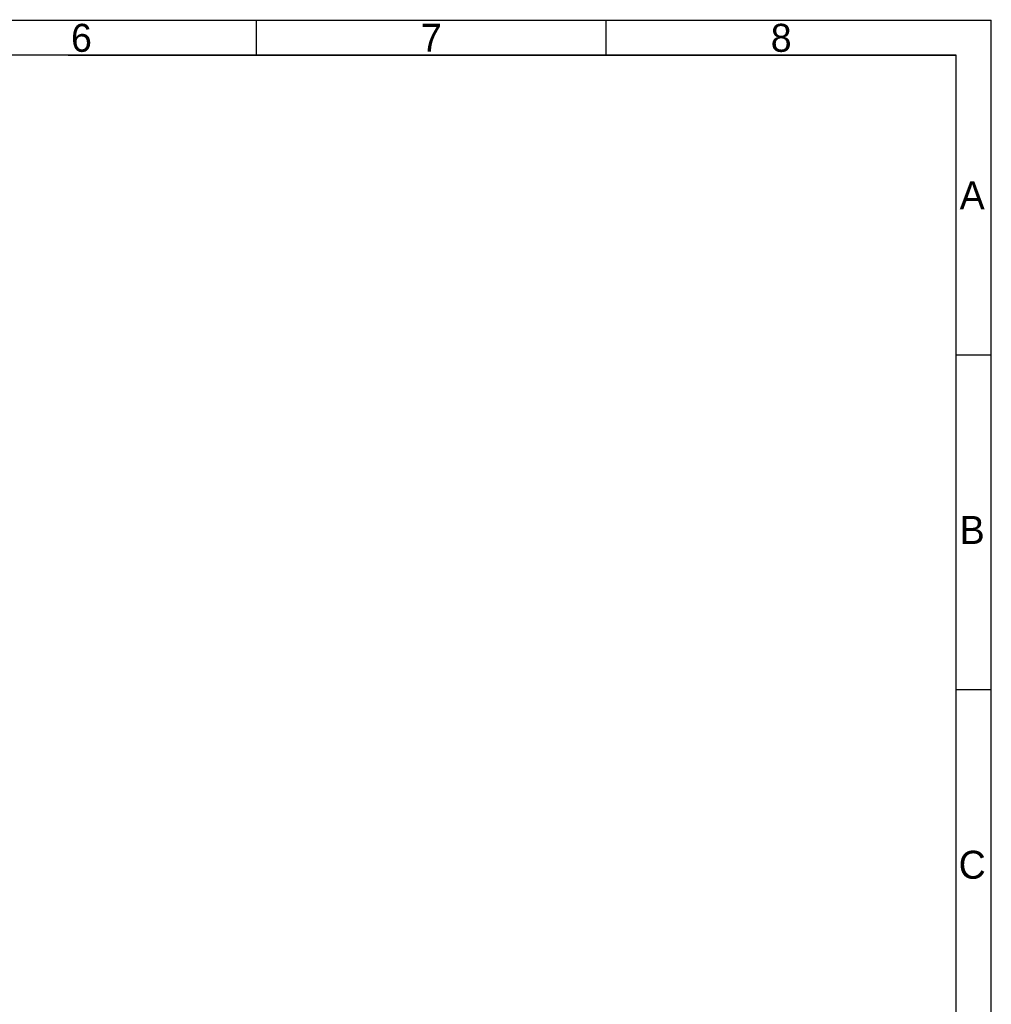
# Model space of a CAD drawing. Header units: millimetres. Extents: x 581 to 1163, y 50 to 457.
# Tile 29 of 29: x 966 to 1163, y 258 to 457. Entities that reach past the tile are written whole.
import ezdxf
from ezdxf.enums import TextEntityAlignment as Align

# ---------------------------------------------------------------- set-up
doc = ezdxf.new("R2010")
doc.units = ezdxf.units.MM
doc.header["$LTSCALE"] = 30.734
doc.layers.add('图框层', color=7, linetype='CONTINUOUS')
doc.styles.add('3', font='txt')

msp = doc.modelspace()

# ---------------------------------------------------------------- linework, layer by layer
at = {"layer": '图框层', "color": 0}
for p, q in [((581.278, 457.405), (1163.442, 457.405)), ((1014.331, 450.264), (1014.331, 457.405)), ((1085.316, 450.264), (1085.316, 457.405)), ((1163.442, 49.864), (1163.442, 457.405)), ((1156.301, 450.264), (588.419, 450.264)), ((976.141, 450.264), (1156.301, 450.264)), ((1156.301, 57.006), (1156.301, 450.264))]:
    msp.add_line(p, q, dxfattribs=at)
at = {"layer": '图框层'}
for p, q in [((1156.301, 389.482), (1163.442, 389.482)), ((1156.301, 321.558), (1163.442, 321.558))]:
    msp.add_line(p, q, dxfattribs=at)

# ---------------------------------------------------------------- texts
at = {"layer": '图框层', "color": 0, "style": '3'}
for s, p in [('6', (978.838, 453.813)), ('7', (1049.823, 453.813)), ('8', (1120.808, 453.813)), ('A', (1159.564, 421.878)), ('B', (1159.564, 353.954)), ('C', (1159.564, 286.031))]:
    msp.add_text(s, height=5.679, rotation=0, dxfattribs=at).set_placement(p, align=Align.MIDDLE)

doc.saveas('drawing.dxf')
